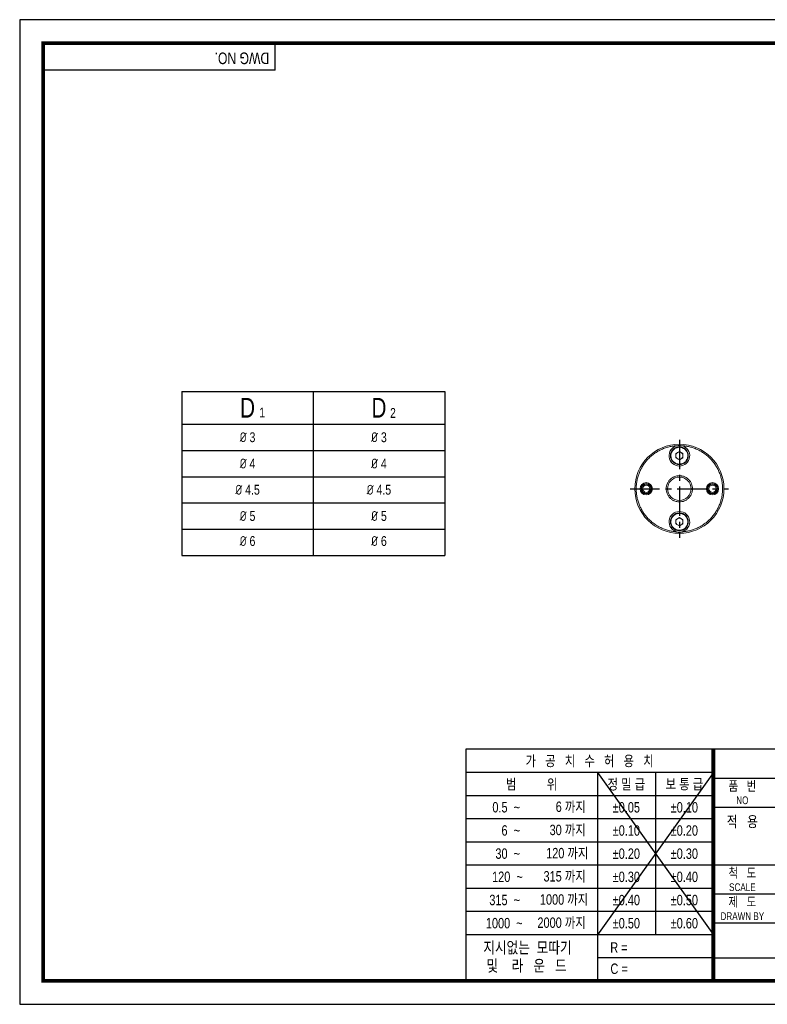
# Model space of a CAD drawing. Header units: millimetres. Extents: x 0 to 297, y 0 to 210.
# Tile 1 of 4: x 0 to 159, y 0 to 210. Entities that reach past the tile are written whole.
import ezdxf
from ezdxf.enums import TextEntityAlignment as Align

# ---------------------------------------------------------------- set-up
doc = ezdxf.new("R2010")
doc.units = ezdxf.units.MM
doc.header["$LTSCALE"] = 5
for name, pattern in [('CENTER', [2, 1.25, -0.25, 0.25, -0.25]), ('CENTER2', [1.125, 0.75, -0.125, 0.125, -0.125]), ('HIDDEN', [0.375, 0.25, -0.125]), ('PHANTOM2', [1.25, 0.625, -0.125, 0.125, -0.125, 0.125, -0.125])]:
    doc.linetypes.add(name, pattern=pattern)
doc.layers.get('0').update_dxf_attribs({"linetype": 'CONTINUOUS'})
for name, color, linetype in [('C', 1, 'CENTER2'), ('D', 7, 'CONTINUOUS'), ('H', 3, 'HIDDEN'), ('P', 4, 'PHANTOM2')]:
    doc.layers.add(name, color=color, linetype=linetype)
doc.styles.get("Standard").update_dxf_attribs({"font": 'Gulim.ttf', "width": 0.8, "height": 3})

msp = doc.modelspace()

# ---------------------------------------------------------------- linework, layer by layer
for p, q in [((54.437, 199.2323), (54.437, 205)), ((54.437, 199.2323), (5, 199.2323)), ((34.5567, 130.733), (34.5567, 95.733)), ((34.5567, 130.733), (90.5567, 130.733)), ((90.5567, 130.733), (90.5567, 95.733)), ((95.0758, 54.437), (95.0758, 5)), ((147.8086, 54.437), (95.0758, 54.437)), ((292, 54.437), (147.8086, 54.437)), ((147.8086, 54.437), (147.8086, 5)), ((147.8086, 49.4295), (95.0758, 49.4295)), ((147.8086, 49.4295), (123.0901, 14.8235)), ((123.0901, 49.4295), (147.8086, 14.8235)), ((123.0901, 49.4295), (123.0901, 5)), ((135.4493, 49.4295), (135.4493, 14.8235)), ((147.8086, 48.2574), (292, 48.2574)), ((147.8086, 44.4858), (95.0758, 44.4858)), ((147.8086, 42.0778), (292, 42.0778)), ((147.8086, 39.5421), (95.0758, 39.5421)), ((147.8086, 34.5984), (95.0758, 34.5984)), ((147.8086, 29.6547), (95.0758, 29.6547)), ((147.8086, 29.7185), (292, 29.7185)), ((147.8086, 24.711), (95.0758, 24.711)), ((147.8086, 23.5389), (221.9642, 23.5389)), ((147.8086, 19.7673), (95.0758, 19.7673)), ((147.8086, 17.3593), (292, 17.3593)), ((147.8086, 14.8235), (95.0758, 14.8235)), ((147.8086, 9.8798), (123.0901, 9.8798)), ((147.8086, 9.8798), (221.9642, 9.8798))]:
    msp.add_line(p, q)
at = {"color": 4}
for p, q in [((62.5567, 130.733), (62.5567, 95.733)), ((34.5567, 123.733), (90.5567, 123.733))]:
    msp.add_line(p, q, dxfattribs=at)
at = {"color": 1}
for p, q in [((34.5567, 118.133), (90.5567, 118.133)), ((34.5567, 112.533), (90.5567, 112.533)), ((34.5567, 106.933), (90.5567, 106.933)), ((34.5567, 101.333), (90.5567, 101.333))]:
    msp.add_line(p, q, dxfattribs=at)
at = {"color": 7, "linetype": 'Continuous', "lineweight": 15}
for p, q in [((139.794, 117.4536), (140.5665, 117.8996)), ((140.5665, 117.8996), (141.339, 117.4536)), ((139.794, 116.5616), (139.794, 117.4536)), ((140.5665, 116.1156), (139.794, 116.5616)), ((141.339, 116.5616), (140.5665, 116.1156)), ((141.339, 117.4536), (141.339, 116.5616)), ((139.794, 103.3536), (140.5665, 103.7996)), ((139.794, 102.4616), (139.794, 103.3536)), ((140.5665, 103.7996), (141.339, 103.3536)), ((141.339, 103.3536), (141.339, 102.4616)), ((140.5665, 102.0156), (139.794, 102.4616)), ((141.339, 102.4616), (140.5665, 102.0156))]:
    msp.add_line(p, q, dxfattribs=at)
at = {"color": 0}
msp.add_line((34.5567, 95.733), (90.5567, 95.733), dxfattribs=at)
msp.add_lwpolyline([(297, 210), (0, 210), (0, 0), (297, 0)], close=True)
msp.add_lwpolyline([(292, 205, 0.8, 0.8, 0), (5, 205, 0.8, 0.8, 0), (5, 5, 0.8, 0.8, 0), (292, 5, 0.8, 0.8, 0)], format="xyseb", close=True)
at = {"const_width": 0.824}
msp.add_lwpolyline([(147.8086, 5), (147.8086, 54.437)], dxfattribs=at)
at = {"color": 7, "linetype": 'Continuous', "lineweight": 15}
for centre, radius in [((140.5665, 109.9576), 9.5), ((140.5665, 117.0076), 1.9), ((140.5665, 109.9576), 2.5), ((133.5165, 109.9576), 1.3), ((133.5165, 109.9576), 1.1), ((133.5165, 109.9576), 1), ((133.5165, 109.9576), 0.774), ((147.6165, 109.9576), 1.3), ((147.6165, 109.9576), 1.1), ((147.6165, 109.9576), 1), ((147.6165, 109.9576), 0.774), ((140.5665, 102.9076), 1.9)]:
    msp.add_circle(centre, radius, dxfattribs=at)
for centre, radius, start, end in [((140.5665, 117.0076), 2.2, 104.008193, 75.991807), ((140.5665, 117.0076), 0.7725, 120, 180), ((140.5665, 116.9005), 2.304, 76.636215, 103.363785), ((140.5665, 117.0076), 0.7725, 60, 120), ((140.5665, 117.0076), 0.7725, 0, 60), ((140.5665, 117.0076), 0.7725, 180, 240), ((140.5665, 117.0076), 0.7725, 240, 300), ((140.5665, 117.0076), 0.7725, 300, 0), ((140.5665, 102.9076), 2.2, 284.008193, 255.991807), ((140.5665, 102.9076), 0.7725, 120, 180), ((140.5665, 102.9076), 0.7725, 180, 240), ((140.5665, 102.9076), 0.7725, 60, 120), ((140.5665, 102.9076), 0.7725, 0, 60), ((140.5665, 102.9076), 0.7725, 300, 0), ((140.5665, 102.9076), 0.7725, 240, 300), ((140.5665, 103.0146), 2.304, 256.636104, 283.363896)]:
    msp.add_arc(centre, radius, start, end, dxfattribs=at)
for points, knots in [([(131.3665, 109.9576), (131.3734, 110.2294), (131.3872, 110.7727), (131.5016, 111.5964), (131.6881, 112.4213), (131.961, 113.25), (132.315, 114.0593), (132.7547, 114.845), (133.272, 115.5889), (133.8647, 116.2822), (134.5224, 116.9139), (135.2354, 117.4735), (135.9942, 117.9579), (136.7818, 118.3582), (137.5931, 118.6785), (138.406, 118.9124), (139.2214, 119.0742), (139.7631, 119.1195), (140.0339, 119.1422)], [0, 0, 0, 0, 0.0585856, 0.11711636, 0.17894564, 0.24073776, 0.30494306, 0.3691113, 0.43457384, 0.5000001, 0.56546257, 0.63088878, 0.69509411, 0.75926237, 0.82109161, 0.88288375, 0.94143258, 1, 1, 1, 1]), ([(138.7665, 117.0076), (138.7725, 117.1208), (138.7845, 117.347), (138.8692, 117.6247), (138.9663, 117.8393), (139.0901, 118.051), (139.2852, 118.2891), (139.5709, 118.5232), (139.8578, 118.671), (140.1177, 118.7559), (140.3404, 118.7984), (140.604, 118.8145), (140.9059, 118.7868), (141.1835, 118.7053), (141.3981, 118.6077), (141.6099, 118.484), (141.848, 118.2888), (142.082, 118.0031), (142.23, 117.7163), (142.3144, 117.4565), (142.3584, 117.2339), (142.3638, 117.0832), (142.3665, 117.0076)], [0, 0, 0, 0, 0.06005047, 0.1199593, 0.15269663, 0.18506617, 0.24999314, 0.31501477, 0.37994168, 0.42010981, 0.45991605, 0.5000012, 0.56002813, 0.61996144, 0.65269839, 0.68506814, 0.74999506, 0.81501669, 0.87994361, 0.92004705, 0.95985318, 1, 1, 1, 1]), ([(141.099, 119.1422), (141.3699, 119.1195), (141.9116, 119.0742), (142.7272, 118.9123), (143.54, 118.6784), (144.3515, 118.358), (145.1389, 117.9578), (145.8978, 117.4733), (146.6106, 116.9138), (147.2684, 116.282), (147.861, 115.5888), (148.3784, 114.8447), (148.818, 114.0591), (149.172, 113.2497), (149.4448, 112.4211), (149.6313, 111.5961), (149.7457, 110.7726), (149.7595, 110.2293), (149.7665, 109.9576)], [0, 0, 0, 0, 0.05858564, 0.11711639, 0.17894566, 0.24073789, 0.30494317, 0.36911135, 0.43457384, 0.50000012, 0.56546263, 0.63088884, 0.69509413, 0.75926238, 0.82109164, 0.88288379, 0.9414326, 1, 1, 1, 1]), ([(142.3665, 117.0076), (142.3604, 116.8943), (142.3484, 116.6681), (142.2638, 116.3905), (142.1666, 116.1759), (142.0428, 115.9642), (141.8477, 115.726), (141.562, 115.4919), (141.2751, 115.3441), (141.0152, 115.2592), (140.7925, 115.2167), (140.5289, 115.2007), (140.227, 115.2284), (139.9494, 115.3099), (139.7348, 115.4075), (139.5231, 115.5312), (139.2849, 115.7263), (139.0509, 116.0121), (138.9029, 116.2988), (138.8185, 116.5586), (138.7745, 116.7813), (138.7692, 116.9319), (138.7665, 117.0076)], [0, 0, 0, 0, 0.06005043, 0.11995926, 0.15269645, 0.18506603, 0.24999299, 0.31501487, 0.3799415, 0.42010991, 0.45991584, 0.50000099, 0.56002826, 0.61996124, 0.65269853, 0.68506797, 0.74999487, 0.81501673, 0.87994365, 0.92004709, 0.95985322, 1, 1, 1, 1]), ([(143.3665, 109.9576), (143.3571, 110.1337), (143.3385, 110.4856), (143.2067, 110.9174), (143.0557, 111.2512), (142.9112, 111.498), (142.7422, 111.7284), (142.5496, 111.9409), (142.337, 112.1335), (142.1065, 112.3026), (141.8599, 112.4469), (141.5789, 112.5745), (141.2645, 112.6772), (140.9182, 112.7433), (140.5082, 112.7683), (140.0385, 112.7252), (139.6066, 112.5985), (139.2728, 112.4467), (139.026, 112.3024), (138.7956, 112.1333), (138.5831, 111.9407), (138.3906, 111.7281), (138.2214, 111.4977), (138.0772, 111.251), (137.9495, 110.9702), (137.8474, 110.6559), (137.779, 110.3095), (137.7706, 110.0752), (137.7665, 109.9576)], [0, 0, 0, 0, 0.05999449, 0.11989813, 0.15260588, 0.18495463, 0.21728805, 0.24995047, 0.28265825, 0.31500692, 0.34734039, 0.38000279, 0.42013565, 0.45992141, 0.50000065, 0.55998026, 0.61989931, 0.65260719, 0.68495604, 0.71728931, 0.74995172, 0.78265957, 0.8150083, 0.84734173, 0.88000411, 0.92009537, 0.959881, 1, 1, 1, 1]), ([(140.0339, 100.773), (139.763, 100.7957), (139.2213, 100.8409), (138.4057, 101.0028), (137.5929, 101.2367), (136.7814, 101.5571), (135.994, 101.9574), (135.2351, 102.4419), (134.5223, 103.0013), (133.8645, 103.6332), (133.2719, 104.3264), (132.7546, 105.0705), (132.3149, 105.856), (131.9609, 106.6655), (131.6881, 107.494), (131.5016, 108.3191), (131.3873, 109.1425), (131.3734, 109.6859), (131.3665, 109.9576)], [0, 0, 0, 0, 0.05858563, 0.11711639, 0.17894564, 0.24073777, 0.30494307, 0.36911136, 0.43457382, 0.49999996, 0.56546253, 0.6308888, 0.69509405, 0.75926231, 0.8210916, 0.88288372, 0.94143253, 1, 1, 1, 1]), ([(137.7665, 109.9576), (137.7758, 109.7815), (137.7944, 109.4296), (137.9262, 108.9977), (138.0772, 108.6639), (138.2217, 108.4171), (138.3907, 108.1868), (138.5833, 107.9742), (138.7959, 107.7817), (139.0264, 107.6125), (139.273, 107.4683), (139.554, 107.3407), (139.8684, 107.2379), (140.2148, 107.1719), (140.6247, 107.1468), (141.0944, 107.1899), (141.5263, 107.3167), (141.8601, 107.4685), (142.1069, 107.6128), (142.3373, 107.7819), (142.5498, 107.9744), (142.7423, 108.187), (142.9115, 108.4175), (143.0557, 108.6642), (143.1834, 108.945), (143.2855, 109.2593), (143.354, 109.6056), (143.3623, 109.8399), (143.3665, 109.9576)], [0, 0, 0, 0, 0.0599946, 0.11989817, 0.15260591, 0.18495466, 0.21728807, 0.24995062, 0.28265839, 0.31500703, 0.34734054, 0.38000291, 0.42013556, 0.45992131, 0.50000075, 0.55998015, 0.61989938, 0.65260726, 0.68495591, 0.71728935, 0.74995175, 0.7826596, 0.81500832, 0.84734163, 0.880004, 0.92009525, 0.95988092, 1, 1, 1, 1]), ([(149.7665, 109.9576), (149.7595, 109.6858), (149.7457, 109.1424), (149.6313, 108.3188), (149.4448, 107.4938), (149.1719, 106.6652), (148.8179, 105.8559), (148.3782, 105.0702), (147.8609, 104.3262), (147.2682, 103.6329), (146.6105, 103.0012), (145.8976, 102.4417), (145.1388, 101.9573), (144.3512, 101.557), (143.5398, 101.2367), (142.7269, 101.0028), (141.9115, 100.8409), (141.3698, 100.7957), (141.099, 100.773)], [0, 0, 0, 0, 0.05858565, 0.11711641, 0.17894564, 0.24073784, 0.30494308, 0.36911134, 0.43457389, 0.50000009, 0.56546253, 0.63088879, 0.69509399, 0.75926227, 0.82109152, 0.88288376, 0.94143259, 1, 1, 1, 1]), ([(138.7665, 102.9076), (138.7725, 103.0208), (138.7845, 103.247), (138.8692, 103.5247), (138.9663, 103.7393), (139.0901, 103.951), (139.2852, 104.1891), (139.5709, 104.4232), (139.8578, 104.571), (140.1177, 104.6559), (140.3404, 104.6984), (140.604, 104.7145), (140.9059, 104.6868), (141.1835, 104.6053), (141.3981, 104.5077), (141.6099, 104.384), (141.848, 104.1888), (142.082, 103.9031), (142.23, 103.6163), (142.3144, 103.3565), (142.3584, 103.1339), (142.3638, 102.9832), (142.3665, 102.9076)], [0, 0, 0, 0, 0.06005044, 0.11995936, 0.15269672, 0.18506617, 0.24999313, 0.31501466, 0.37994163, 0.42010979, 0.45991602, 0.50000118, 0.56002813, 0.61996144, 0.65269837, 0.68506809, 0.74999506, 0.81501659, 0.87994356, 0.9200472, 0.95985313, 1, 1, 1, 1]), ([(142.3665, 102.9076), (142.3604, 102.7943), (142.3484, 102.5681), (142.2638, 102.2905), (142.1666, 102.0759), (142.0428, 101.8642), (141.8477, 101.626), (141.562, 101.3919), (141.2751, 101.2441), (141.0152, 101.1592), (140.7925, 101.1167), (140.5289, 101.1007), (140.227, 101.1284), (139.9494, 101.2099), (139.7348, 101.3075), (139.5231, 101.4312), (139.2849, 101.6263), (139.0509, 101.9121), (138.9029, 102.1988), (138.8185, 102.4586), (138.7745, 102.6813), (138.7692, 102.8319), (138.7665, 102.9076)], [0, 0, 0, 0, 0.06005042, 0.11995934, 0.15269656, 0.18506599, 0.24999295, 0.31501493, 0.37994144, 0.42010991, 0.45991583, 0.50000099, 0.56002826, 0.61996128, 0.6526985, 0.68506794, 0.74999489, 0.81501661, 0.87994357, 0.92004689, 0.95985314, 1, 1, 1, 1])]:
    msp.add_open_spline(points, degree=3, knots=knots, dxfattribs=at)
at = {"layer": 'C'}
msp.add_line((147.8086, 49.4295), (147.8086, 49.3961), dxfattribs=at)
at = {"layer": 'D', "color": 1, "linetype": 'CENTER'}
for p, q in [((140.5665, 120.4076), (140.5665, 99.5076)), ((130.1165, 109.9576), (151.0165, 109.9576))]:
    msp.add_line(p, q, dxfattribs=at)
at = {"layer": 'H'}
msp.add_line((147.8086, 49.3128), (147.8086, 49.2711), dxfattribs=at)
at = {"layer": 'P'}
msp.add_line((147.8086, 49.221), (147.8086, 49.1627), dxfattribs=at)

# ---------------------------------------------------------------- texts
for s, insert, char_height, width, attachment_point in [('D', (48.5567, 127.233), 4.2, 28, 5), ('D', (76.5567, 127.233), 4.2, 28, 5), ('1', (51.0525, 127.2579), 2.1, 6.3, 1), ('2', (78.9229, 127.1774), 2.1, 3.36, 1)]:
    msp.add_mtext(s, dxfattribs=dict(insert=insert, char_height=char_height, width=width, attachment_point=attachment_point))
at = {"ltscale": 25.4, "char_height": 2.1, "width": 28, "attachment_point": 5}
for s, insert in [('{\\fISOCPEUR|b0|i0|c0|p34;%%C\\f??|b0|i0|c0|p49; \\f??|b0|i0|c129|p49;3}', (48.5567, 120.933)), ('{\\fISOCPEUR|b0|i0|c0|p34;%%C\\f??|b0|i0|c0|p49; \\f??|b0|i0|c129|p49;3}', (76.5535, 120.933)), ('{\\fISOCPEUR|b0|i0|c0|p34;%%C\\f??|b0|i0|c0|p49; \\f??|b0|i0|c129|p49;4}', (48.5567, 115.333)), ('{\\fISOCPEUR|b0|i0|c0|p34;%%C\\f??|b0|i0|c0|p49; \\f??|b0|i0|c129|p49;4}', (76.5535, 115.333)), ('{\\fISOCPEUR|b0|i0|c0|p34;%%C\\f??|b0|i0|c0|p49; \\f??|b0|i0|c129|p49;4.5}', (48.5567, 109.733)), ('{\\fISOCPEUR|b0|i0|c0|p34;%%C\\f??|b0|i0|c0|p49; \\f??|b0|i0|c129|p49;4.5}', (76.5535, 109.733)), ('{\\fISOCPEUR|b0|i0|c0|p34;%%C\\f??|b0|i0|c0|p49; \\f??|b0|i0|c129|p49;5}', (48.5567, 104.133)), ('{\\fISOCPEUR|b0|i0|c0|p34;%%C\\f??|b0|i0|c0|p49; \\f??|b0|i0|c129|p49;5}', (76.5535, 104.133)), ('{\\fISOCPEUR|b0|i0|c0|p34;%%C\\f??|b0|i0|c0|p49; \\f??|b0|i0|c129|p49;6}', (48.5567, 98.7904)), ('{\\fISOCPEUR|b0|i0|c0|p34;%%C\\f??|b0|i0|c0|p49; \\f??|b0|i0|c129|p49;6}', (76.5535, 98.7904))]:
    msp.add_mtext(s, dxfattribs=dict(at, insert=insert))
at = {"layer": 'D', "width": 0.8}
msp.add_text('DWG NO.', height=2.47185, rotation=180, dxfattribs=at).set_placement((53.1681, 203.0007))
for s, height, p in [('가   공   치   수   허   용   치', 2.224667, (121.4422, 51.9333)), ('범          위', 2.224667, (109.0829, 46.9576)), ('정 밀 급', 2.22467, (129.2697, 46.9576)), ('보 통 급', 2.22467, (141.629, 46.9576)), ('품   번', 2.05988, (153.9882, 46.6095)), ('NO', 1.6479, (153.9882, 43.5197)), ('%%p0.05', 2.22467, (129.2697, 42.0139)), ('%%p0.10', 2.22467, (141.629, 42.0139)), ('적   용', 2.30706, (153.9882, 38.988)), ('%%p0.10', 2.22467, (129.2697, 37.0702)), ('%%p0.20', 2.22467, (141.629, 37.0702)), ('%%p0.20', 2.22467, (129.2697, 32.1265)), ('%%p0.30', 2.22467, (141.629, 32.1265)), ('척   도', 2.05988, (153.9882, 28.0706)), ('%%p0.30', 2.22467, (129.2697, 27.1828)), ('%%p0.40', 2.22467, (141.629, 27.1828)), ('SCALE', 1.6479, (153.9882, 24.9808)), ('%%p0.40', 2.22467, (129.2697, 22.2391)), ('%%p0.50', 2.22467, (141.629, 22.2391)), ('제   도', 2.05988, (153.9882, 21.891)), ('%%p0.50', 2.22467, (129.2697, 17.2954)), ('%%p0.60', 2.22467, (141.629, 17.2954))]:
    msp.add_text(s, height=height, dxfattribs=at).set_placement(p, align=Align.MIDDLE)
msp.add_text('DRAWN BY', height=1.6479, dxfattribs=at).set_placement((153.9882, 17.9772), align=Align.CENTER)
at = {"layer": 'D', "linetype": 'ByBlock', "width": 0.8}
for s, height, p in [('지시없는  모따기', 2.47185, (98.783, 10.8675)), ('및    라   운   드', 2.471852, (99.4623, 6.9968))]:
    msp.add_text(s, height=height, dxfattribs=at).set_placement(p)
at = {"layer": 'D', "width": 0.8}
for s, p in [('R = ', (125.8389, 10.9999)), ('C = ', (125.878, 6.4776))]:
    msp.add_text(s, height=2.22467, dxfattribs=at).set_placement(p)
at = {"layer": 'D', "char_height": 2.22467, "attachment_point": 6}
for s, insert, width in [('0.5  ~', (106.6111, 42.0139), 8.231062), ('6 까지', (120.6182, 42.0139), 9.803532), ('6  ~', (106.6111, 37.0702), 8.231022), ('30 까지', (120.6182, 37.0702), 9.803491), ('120 까지', (121.1758, 32.1265), 12.652424), ('30  ~', (106.6111, 32.1265), 8.231022), ('120  ~', (107.1976, 27.1828), 8.937991), ('315 까지', (120.6182, 27.1828), 12.097781), ('315  ~', (106.6111, 22.2391), 9.885083), ('1000 까지', (121.1426, 22.2391), 13.382285), ('2000 까지', (120.6182, 17.2954), 12.974319), ('1000  ~', (107.1704, 17.2954), 14.528725)]:
    msp.add_mtext(s, dxfattribs=dict(at, insert=insert, width=width))

doc.saveas('drawing.dxf')
